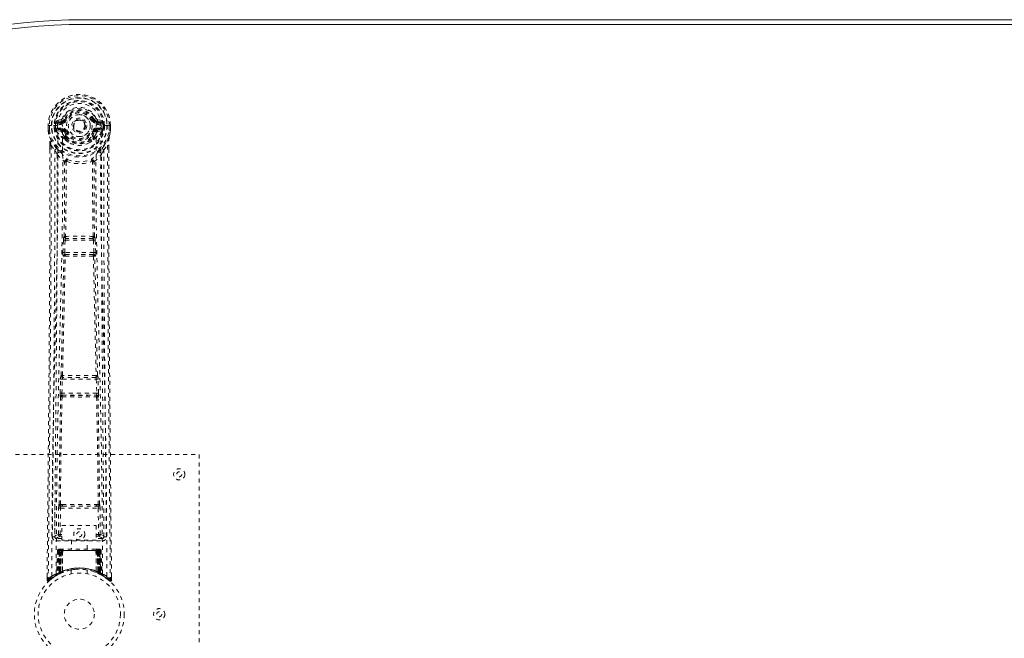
# Model space of a CAD drawing. Header units: inches. Extents: x 27.4 to 110.9, y 47.1 to 76.8.
# Tile 3 of 5: x 40.7 to 65.3, y 61.3 to 76.8. Entities that reach past the tile are written whole.
import ezdxf

# ---------------------------------------------------------------- set-up
doc = ezdxf.new("R2010")
doc.units = ezdxf.units.IN
doc.header["$MEASUREMENT"] = 0
doc.linetypes.add('SLD-Dashed', pattern=[0.075, 0.05, -0.025])
doc.linetypes.add('SLD-Solid', pattern=[0])

msp = doc.modelspace()

# ---------------------------------------------------------------- linework, layer by layer
at = {"color": 7, "linetype": 'SLD-Solid', "lineweight": 15}
for p, q in [((42.288, 76.813), (96.038, 76.813)), ((42.288, 76.695), (96.038, 76.695)), ((96.038, 76.695), (42.288, 76.695))]:
    msp.add_line(p, q, dxfattribs=at)
at = {"color": 7, "linetype": 'SLD-Dashed', "lineweight": 0}
for p, q in [((41.384, 74.169), (41.384, 74.052)), ((41.388, 74.169), (41.384, 74.169)), ((41.385, 74.17), (41.385, 74.052)), ((41.441, 74.169), (41.388, 74.169)), ((41.413, 74.168), (41.414, 74.052)), ((41.464, 74.168), (41.441, 74.169)), ((41.47, 74.168), (41.464, 74.168)), ((41.62, 74.168), (41.47, 74.168)), ((41.535, 74.096), (41.535, 74.167)), ((41.57, 74.168), (41.564, 74.168)), ((41.564, 74.168), (41.565, 74.097)), ((41.57, 74.09), (41.57, 74.168)), ((41.707, 74.313), (41.588, 74.289)), ((41.618, 74.253), (41.735, 74.273)), ((41.618, 74.253), (41.618, 74.223)), ((41.735, 74.253), (41.618, 74.253)), ((41.735, 74.223), (41.618, 74.223)), ((41.735, 74.273), (41.735, 74.253)), ((41.735, 74.223), (41.735, 74.253)), ((41.74, 74.34), (41.794, 74.317)), ((41.79, 74.309), (41.794, 74.317)), ((41.794, 74.317), (41.817, 74.307)), ((42.32, 74.162), (42.319, 74.147)), ((42.32, 74.17), (42.32, 74.162)), ((42.51, 74.307), (42.532, 74.317)), ((42.532, 74.317), (42.536, 74.308)), ((42.592, 74.273), (42.709, 74.253)), ((42.592, 74.273), (42.592, 74.253)), ((42.709, 74.253), (42.592, 74.253)), ((42.592, 74.223), (42.592, 74.253)), ((42.709, 74.223), (42.592, 74.223)), ((42.739, 74.289), (42.62, 74.313)), ((42.706, 74.169), (42.707, 74.168)), ((42.857, 74.168), (42.707, 74.168)), ((42.709, 74.223), (42.709, 74.253)), ((42.756, 74.09), (42.757, 74.168)), ((42.757, 74.168), (42.762, 74.168)), ((42.762, 74.097), (42.762, 74.168)), ((42.792, 74.168), (42.792, 74.095)), ((42.792, 74.168), (42.792, 74.168)), ((42.863, 74.168), (42.857, 74.168)), ((42.886, 74.169), (42.863, 74.168)), ((42.939, 74.169), (42.886, 74.169)), ((42.913, 74.052), (42.913, 74.168)), ((42.943, 74.169), (42.939, 74.169)), ((42.941, 74.052), (42.942, 74.17)), ((42.943, 74.169), (42.942, 74.052)), ((41.384, 74.052), (41.384, 74.048)), ((41.535, 74.095), (41.565, 74.097)), ((41.535, 74.095), (41.535, 74.096)), ((41.565, 74.096), (41.57, 74.077)), ((41.57, 74.077), (41.57, 74.09)), ((41.577, 74.053), (41.58, 74.049)), ((41.59, 74.038), (41.58, 74.048)), ((41.59, 74.038), (41.705, 74.017)), ((41.605, 74.101), (41.605, 74.071)), ((41.605, 74.101), (41.735, 74.101)), ((41.735, 74.046), (41.605, 74.071)), ((41.605, 74.071), (41.735, 74.071)), ((41.735, 74.101), (41.735, 74.071)), ((41.735, 74.046), (41.735, 74.071)), ((41.79, 74.005), (41.782, 74.016)), ((41.817, 74.016), (41.79, 74.005)), ((42.537, 74.005), (42.51, 74.016)), ((42.544, 74.017), (42.537, 74.005)), ((42.592, 74.101), (42.592, 74.071)), ((42.592, 74.101), (42.722, 74.101)), ((42.722, 74.071), (42.592, 74.046)), ((42.592, 74.046), (42.592, 74.071)), ((42.592, 74.071), (42.722, 74.071)), ((42.621, 74.017), (42.737, 74.038)), ((42.722, 74.071), (42.722, 74.101)), ((42.747, 74.049), (42.737, 74.038)), ((42.737, 74.038), (42.737, 74.038)), ((42.737, 74.038), (42.737, 74.038)), ((42.747, 74.049), (42.75, 74.053)), ((42.762, 74.096), (42.756, 74.077)), ((42.756, 74.077), (42.756, 74.09)), ((42.762, 74.097), (42.792, 74.095)), ((42.792, 74.095), (42.792, 74.095)), ((42.942, 74.048), (42.942, 74.052)), ((41.427, 73.67), (41.427, 73.568)), ((41.428, 73.669), (41.428, 73.567)), ((41.456, 73.668), (41.552, 73.553)), ((41.792, 73.856), (41.792, 73.879)), ((41.81, 73.811), (41.799, 73.829)), ((41.815, 73.884), (41.815, 73.861)), ((42.511, 73.861), (42.512, 73.884)), ((42.528, 73.829), (42.516, 73.811)), ((42.535, 73.856), (42.535, 73.879)), ((42.774, 73.553), (42.87, 73.668)), ((42.899, 73.58), (42.899, 73.669)), ((42.9, 73.67), (42.9, 73.581)), ((41.612, 73.441), (41.552, 73.553)), ((42.774, 73.553), (42.715, 73.441)), ((41.753, 70.988), (41.765, 71.297)), ((41.765, 71.297), (41.767, 71.331)), ((41.784, 71.387), (41.783, 71.387)), ((41.797, 70.986), (41.809, 71.295)), ((41.809, 71.295), (42.517, 71.295)), ((41.828, 71.34), (41.828, 71.34)), ((42.499, 71.34), (41.828, 71.34)), ((42.498, 71.34), (42.499, 71.34)), ((42.517, 71.295), (42.529, 70.986)), ((42.543, 71.387), (42.542, 71.387)), ((42.562, 71.297), (42.559, 71.331)), ((42.574, 70.988), (42.562, 71.297)), ((42.529, 70.986), (41.797, 70.986)), ((41.776, 70.894), (41.763, 70.898)), ((41.82, 70.937), (41.807, 70.942)), ((41.807, 70.942), (42.519, 70.942)), ((42.519, 70.942), (42.507, 70.937)), ((42.551, 70.894), (42.564, 70.898)), ((41.683, 67.466), (41.694, 67.819)), ((41.708, 67.909), (41.707, 67.909)), ((41.728, 67.465), (41.739, 67.817)), ((41.739, 67.817), (42.588, 67.817)), ((41.752, 67.862), (41.753, 67.862)), ((42.574, 67.862), (41.752, 67.862)), ((42.574, 67.862), (42.574, 67.862)), ((42.588, 67.817), (42.599, 67.465)), ((42.619, 67.909), (42.619, 67.909)), ((42.643, 67.466), (42.632, 67.819)), ((41.691, 67.376), (41.696, 67.373)), ((42.599, 67.465), (41.728, 67.465)), ((41.741, 67.417), (41.735, 67.42)), ((41.735, 67.42), (42.591, 67.42)), ((42.591, 67.42), (42.586, 67.417)), ((42.63, 67.373), (42.636, 67.376)), ((39.163, 65.938), (45.163, 65.938)), ((45.163, 65.938), (45.163, 57.938)), ((41.554, 64.695), (41.547, 63.881)), ((41.639, 63.935), (41.646, 64.595)), ((41.684, 63.934), (41.691, 64.594)), ((41.737, 64.685), (41.689, 64.684)), ((41.691, 64.594), (42.636, 64.594)), ((41.7, 64.638), (41.747, 64.638)), ((41.747, 64.638), (42.579, 64.638)), ((42.579, 64.638), (42.627, 64.638)), ((42.638, 64.684), (42.589, 64.685)), ((42.636, 64.594), (42.643, 63.934)), ((42.688, 63.935), (42.681, 64.595)), ((42.779, 63.881), (42.772, 64.695)), ((41.726, 64.161), (42.587, 64.161)), ((41.726, 63.795), (41.726, 64.161)), ((42.587, 64.161), (42.587, 63.795)), ((41.547, 63.881), (41.547, 63.88)), ((41.547, 63.88), (41.547, 63.87)), ((41.547, 63.878), (41.55, 63.86)), ((41.592, 63.832), (41.592, 63.772)), ((41.726, 63.832), (41.592, 63.832)), ((41.684, 63.889), (41.684, 63.934)), ((41.726, 63.934), (41.684, 63.934)), ((41.726, 63.889), (41.684, 63.889)), ((42.587, 63.934), (42.643, 63.934)), ((42.587, 63.889), (42.643, 63.889)), ((42.735, 63.832), (42.587, 63.832)), ((42.688, 63.935), (42.643, 63.934)), ((42.643, 63.889), (42.643, 63.934)), ((42.735, 63.772), (42.735, 63.832)), ((42.777, 63.86), (42.78, 63.878)), ((42.779, 63.87), (42.78, 63.88)), ((42.78, 63.88), (42.78, 63.881)), ((41.592, 63.772), (42.735, 63.772)), ((42.587, 63.795), (41.726, 63.795)), ((41.968, 63.795), (41.968, 63.563)), ((42.358, 63.563), (42.358, 63.795)), ((41.617, 63.534), (41.596, 62.928)), ((41.63, 63.534), (41.609, 62.936)), ((41.63, 63.534), (41.617, 63.534)), ((41.649, 63.534), (41.628, 62.947)), ((41.651, 63.538), (41.629, 62.944)), ((41.648, 63.563), (41.644, 63.562)), ((41.649, 63.563), (41.649, 63.563)), ((41.715, 63.534), (41.649, 63.534)), ((41.656, 63.563), (41.656, 63.561)), ((41.661, 63.563), (41.656, 63.563)), ((41.656, 63.534), (41.656, 62.977)), ((41.67, 63.563), (41.66, 63.563)), ((41.661, 63.534), (42.666, 63.534)), ((41.661, 62.979), (41.661, 63.534)), ((41.669, 62.983), (41.669, 63.534)), ((41.674, 63.563), (41.67, 63.563)), ((41.673, 63.534), (41.673, 62.985)), ((42.653, 63.534), (41.673, 63.534)), ((41.745, 63.563), (41.679, 63.563)), ((41.688, 63.534), (41.688, 62.992)), ((41.691, 63.534), (41.688, 63.534)), ((41.691, 63.534), (42.635, 63.534)), ((41.691, 62.994), (41.691, 63.534)), ((41.696, 62.982), (41.715, 63.534)), ((41.717, 63.534), (41.698, 62.983)), ((41.715, 63.534), (41.717, 63.534)), ((41.74, 63.011), (41.745, 63.535)), ((41.747, 63.534), (41.742, 63.012)), ((41.747, 63.534), (41.745, 63.535)), ((42.579, 63.563), (41.747, 63.563)), ((42.58, 63.534), (41.747, 63.534)), ((42.581, 63.535), (42.58, 63.534)), ((42.584, 63.012), (42.58, 63.534)), ((42.648, 63.563), (42.581, 63.563)), ((42.581, 63.535), (42.586, 63.011)), ((42.61, 63.534), (42.611, 63.534)), ((42.629, 62.983), (42.61, 63.534)), ((42.678, 63.534), (42.611, 63.534)), ((42.611, 63.534), (42.63, 62.982)), ((42.639, 63.534), (42.635, 63.534)), ((42.635, 63.534), (42.635, 62.994)), ((42.639, 62.992), (42.639, 63.534)), ((42.657, 63.563), (42.653, 63.563)), ((42.653, 62.985), (42.653, 63.534)), ((42.666, 63.563), (42.657, 63.563)), ((42.657, 63.534), (42.658, 62.983)), ((42.67, 63.563), (42.665, 63.563)), ((42.666, 63.534), (42.666, 62.979)), ((42.671, 62.977), (42.671, 63.534)), ((42.698, 62.944), (42.676, 63.538)), ((42.678, 63.534), (42.698, 62.947)), ((42.683, 63.562), (42.679, 63.563)), ((42.696, 63.534), (42.717, 62.936)), ((42.71, 63.534), (42.696, 63.534)), ((42.71, 63.534), (42.731, 62.928)), ((41.357, 62.882), (41.357, 62.797)), ((41.407, 62.774), (41.508, 62.855)), ((41.517, 62.862), (41.578, 62.899)), ((41.581, 62.904), (41.595, 62.911)), ((41.596, 62.928), (41.609, 62.936)), ((41.613, 62.922), (41.679, 62.956)), ((41.628, 62.947), (41.696, 62.982)), ((41.636, 62.953), (41.641, 62.952)), ((41.656, 62.977), (41.661, 62.979)), ((41.668, 62.951), (41.656, 62.977)), ((41.668, 62.951), (41.66, 62.946)), ((41.673, 62.953), (41.661, 62.979)), ((41.673, 62.953), (41.668, 62.951)), ((41.681, 62.957), (41.669, 62.983)), ((41.686, 62.959), (41.673, 62.985)), ((41.699, 62.966), (41.673, 62.953)), ((41.679, 62.956), (41.681, 62.957)), ((41.681, 62.957), (41.686, 62.959)), ((41.699, 62.966), (41.688, 62.992)), ((41.703, 62.967), (41.691, 62.994)), ((41.698, 62.983), (41.696, 62.982)), ((41.74, 63.011), (41.742, 63.012)), ((41.743, 62.984), (41.746, 62.985)), ((41.963, 63.045), (41.963, 62.949)), ((42.363, 62.949), (42.363, 63.045)), ((42.58, 62.985), (42.583, 62.984)), ((42.584, 63.012), (42.586, 63.011)), ((42.635, 62.994), (42.624, 62.967)), ((42.627, 62.966), (42.624, 62.967)), ((42.639, 62.992), (42.627, 62.966)), ((42.63, 62.982), (42.629, 62.983)), ((42.63, 62.982), (42.698, 62.947)), ((42.653, 62.985), (42.641, 62.959)), ((42.641, 62.959), (42.645, 62.957)), ((42.658, 62.983), (42.645, 62.957)), ((42.646, 62.957), (42.647, 62.956)), ((42.647, 62.956), (42.714, 62.922)), ((42.666, 62.979), (42.653, 62.953)), ((42.658, 62.951), (42.653, 62.953)), ((42.671, 62.977), (42.658, 62.951)), ((42.666, 62.979), (42.671, 62.977)), ((42.717, 62.936), (42.731, 62.928)), ((42.732, 62.911), (42.745, 62.904)), ((42.97, 62.797), (42.969, 62.881)), ((41.356, 62.796), (41.386, 62.796))]:
    msp.add_line(p, q, dxfattribs=at)
at = {"color": 7, "linetype": 'SLD-Dashed', "lineweight": 0, "flags": 128}
for points in [[(41.738, 74.198), (41.743, 74.276), (41.766, 74.352), (41.805, 74.422), (41.859, 74.483), (41.924, 74.532), (41.999, 74.569), (42.08, 74.591), (42.163, 74.599), (42.247, 74.591), (42.328, 74.569), (42.402, 74.532), (42.468, 74.483), (42.522, 74.422), (42.561, 74.352), (42.584, 74.276), (42.589, 74.198)], [(41.384, 74.169), (41.383, 74.169), (41.384, 74.169), (41.387, 74.169), (41.391, 74.169), (41.395, 74.168), (41.401, 74.168), (41.407, 74.168), (41.413, 74.168)], [(41.475, 62.89), (41.481, 64.481), (41.499, 66.07), (41.53, 67.656), (41.568, 69.239), (41.597, 70.479), (41.621, 71.715), (41.63, 72.945), (41.62, 74.168)], [(41.618, 74.223), (41.595, 74.227), (41.575, 74.24)], [(41.584, 62.946), (41.591, 64.532), (41.611, 66.117), (41.644, 67.699), (41.684, 69.278), (41.716, 70.515), (41.74, 71.748), (41.75, 72.977), (41.738, 74.198)], [(41.844, 74.296), (41.839, 74.298), (41.834, 74.3), (41.829, 74.302), (41.825, 74.304), (41.822, 74.305), (41.819, 74.306), (41.817, 74.307), (41.817, 74.307)], [(42.482, 74.296), (42.488, 74.298), (42.493, 74.3), (42.497, 74.302), (42.502, 74.304), (42.505, 74.305), (42.508, 74.306), (42.509, 74.307), (42.51, 74.307)], [(42.742, 62.946), (42.736, 64.532), (42.716, 66.117), (42.683, 67.699), (42.642, 69.278), (42.611, 70.515), (42.586, 71.748), (42.577, 72.977), (42.589, 74.198)], [(42.851, 62.89), (42.846, 64.481), (42.827, 66.07), (42.797, 67.656), (42.759, 69.239), (42.729, 70.479), (42.706, 71.715), (42.696, 72.945), (42.706, 74.168)], [(42.751, 74.24), (42.732, 74.227), (42.709, 74.223)], [(42.762, 74.168), (42.766, 74.168), (42.772, 74.168), (42.781, 74.168), (42.792, 74.168)], [(42.913, 74.168), (42.92, 74.168), (42.926, 74.168), (42.931, 74.168), (42.936, 74.168), (42.94, 74.169), (42.942, 74.169), (42.943, 74.169), (42.943, 74.169)], [(41.384, 74.052), (41.397, 73.957), (41.413, 73.882)], [(41.384, 74.048), (41.385, 74.048), (41.387, 74.048), (41.39, 74.049), (41.394, 74.049), (41.398, 74.05), (41.403, 74.051), (41.408, 74.051), (41.414, 74.052)], [(41.414, 74.052), (41.407, 74.052), (41.401, 74.052), (41.396, 74.052), (41.391, 74.052), (41.387, 74.052), (41.385, 74.052), (41.384, 74.052), (41.384, 74.052)], [(41.384, 74.048), (41.396, 73.96), (41.415, 73.871)], [(41.565, 74.096), (41.565, 74.097), (41.565, 74.097)], [(41.57, 74.09), (41.587, 74.098), (41.605, 74.101)], [(41.733, 73.994), (41.719, 74.011), (41.705, 74.017)], [(41.792, 73.879), (41.761, 73.929), (41.733, 73.994)], [(41.79, 74.005), (41.816, 73.944), (41.844, 73.897)], [(41.844, 74.028), (41.839, 74.026), (41.834, 74.024), (41.829, 74.022), (41.825, 74.02), (41.822, 74.018), (41.819, 74.017), (41.817, 74.017), (41.817, 74.016)], [(42.482, 74.028), (42.488, 74.026), (42.493, 74.024), (42.497, 74.022), (42.502, 74.02), (42.505, 74.018), (42.508, 74.017), (42.509, 74.017), (42.51, 74.016)], [(42.535, 73.879), (42.566, 73.929), (42.594, 73.994)], [(42.594, 73.994), (42.607, 74.011), (42.621, 74.017)], [(42.722, 74.101), (42.74, 74.098), (42.756, 74.09)], [(42.762, 74.097), (42.762, 74.097), (42.762, 74.096)], [(42.912, 73.871), (42.929, 73.949), (42.942, 74.048)], [(42.942, 74.052), (42.943, 74.052), (42.942, 74.052), (42.939, 74.052), (42.936, 74.052), (42.931, 74.052), (42.925, 74.052), (42.919, 74.052), (42.913, 74.052)], [(42.942, 74.048), (42.941, 74.048), (42.939, 74.048), (42.937, 74.049), (42.933, 74.049), (42.928, 74.05), (42.924, 74.051), (42.918, 74.051), (42.913, 74.052)], [(42.942, 74.052), (42.93, 73.957), (42.914, 73.882)], [(41.456, 73.668), (41.458, 72.854), (41.457, 72.006), (41.455, 71.122), (41.451, 70.32), (41.448, 69.802), (41.444, 69.26), (41.44, 68.694), (41.436, 68.13), (41.432, 67.642), (41.426, 66.995), (41.42, 66.307), (41.413, 65.578), (41.406, 64.901), (41.386, 62.796)], [(41.413, 73.882), (41.413, 73.876), (41.415, 73.871)], [(41.595, 73.593), (41.494, 73.716), (41.415, 73.871)], [(41.427, 73.67), (41.426, 73.669), (41.427, 73.669), (41.43, 73.669), (41.433, 73.669), (41.438, 73.668), (41.444, 73.668), (41.45, 73.668), (41.456, 73.668)], [(41.81, 73.811), (41.886, 73.752), (41.936, 73.725)], [(42.391, 73.725), (42.441, 73.752), (42.516, 73.811)], [(42.732, 73.593), (42.833, 73.717), (42.912, 73.871)], [(42.87, 73.668), (42.869, 72.93), (42.87, 72.15), (42.872, 71.327), (42.875, 70.461), (42.88, 69.665), (42.885, 68.835), (42.887, 68.644), (42.888, 68.452), (42.89, 68.258), (42.891, 68.125), (42.892, 67.995), (42.893, 67.859), (42.894, 67.718), (42.898, 67.265), (42.903, 66.76), (42.908, 66.205), (42.911, 65.853), (42.915, 65.481), (42.919, 65.078), (42.922, 64.703), (42.927, 64.212), (42.931, 63.776), (42.935, 63.395), (42.938, 63.068), (42.94, 62.796)], [(42.87, 73.668), (42.876, 73.668), (42.882, 73.668), (42.888, 73.668), (42.893, 73.669), (42.897, 73.669), (42.899, 73.669), (42.9, 73.669), (42.9, 73.67)], [(42.912, 73.871), (42.914, 73.876), (42.914, 73.882)], [(41.427, 73.568), (41.424, 70.951), (41.407, 68.235), (41.382, 65.514), (41.356, 62.796)], [(41.552, 73.553), (41.553, 72.813), (41.551, 72.041), (41.548, 71.238), (41.544, 70.472), (41.539, 69.696), (41.534, 68.92), (41.527, 68.164), (41.521, 67.439), (41.514, 66.764), (41.507, 66.007), (41.5, 65.297), (41.493, 64.6), (41.487, 63.878)], [(41.612, 73.441), (41.603, 70.254), (41.577, 67.066), (41.547, 63.878)], [(41.612, 73.441), (41.696, 73.343), (41.793, 73.256)], [(41.69, 73.505), (41.699, 73.496), (41.705, 73.49)], [(42.533, 73.256), (42.631, 73.343), (42.715, 73.441)], [(42.622, 73.49), (42.627, 73.496), (42.637, 73.505)], [(42.78, 63.878), (42.749, 67.066), (42.724, 70.254), (42.715, 73.441)], [(42.84, 63.878), (42.836, 64.254), (42.832, 64.683), (42.828, 65.153), (42.824, 65.577), (42.821, 65.8), (42.819, 66.023), (42.817, 66.245), (42.815, 66.498), (42.812, 66.753), (42.81, 67), (42.805, 67.504), (42.801, 67.971), (42.797, 68.403), (42.794, 68.826), (42.79, 69.316), (42.784, 70.157), (42.779, 71.005), (42.776, 71.882), (42.774, 72.737), (42.774, 73.553)], [(42.9, 73.581), (42.903, 70.952), (42.92, 68.234), (42.944, 65.515), (42.97, 62.796)], [(41.784, 71.387), (41.795, 72.319), (41.796, 73.248)], [(41.841, 73.266), (41.836, 73.275), (41.83, 73.281), (41.822, 73.285), (41.814, 73.285), (41.806, 73.282), (41.8, 73.276), (41.795, 73.267), (41.793, 73.256)], [(41.831, 73.255), (41.831, 72.325), (41.82, 71.392)], [(41.841, 73.266), (41.835, 73.261), (41.832, 73.258), (41.832, 73.257), (41.831, 73.255)], [(42.533, 73.256), (42.531, 73.267), (42.527, 73.276), (42.52, 73.282), (42.513, 73.285), (42.505, 73.285), (42.497, 73.281), (42.49, 73.275), (42.485, 73.266)], [(42.495, 73.255), (42.495, 73.257), (42.494, 73.258), (42.492, 73.261), (42.485, 73.266)], [(42.507, 71.392), (42.496, 72.325), (42.495, 73.255)], [(42.542, 71.387), (42.532, 72.319), (42.531, 73.248)], [(41.765, 71.297), (41.77, 71.297), (41.78, 71.296), (41.794, 71.296), (41.809, 71.295)], [(41.809, 71.295), (41.81, 71.304), (41.812, 71.312), (41.816, 71.327), (41.822, 71.336), (41.825, 71.339), (41.826, 71.34), (41.828, 71.34)], [(42.517, 71.295), (42.525, 71.296), (42.533, 71.296), (42.54, 71.296), (42.546, 71.296), (42.552, 71.297), (42.556, 71.297), (42.56, 71.297), (42.562, 71.297)], [(41.753, 70.988), (41.755, 70.988), (41.758, 70.988), (41.762, 70.988), (41.768, 70.988), (41.774, 70.987), (41.782, 70.987), (41.789, 70.987), (41.797, 70.986)], [(41.807, 70.942), (41.802, 70.946), (41.799, 70.955), (41.797, 70.97), (41.797, 70.978), (41.797, 70.986)], [(42.529, 70.986), (42.53, 70.978), (42.53, 70.97), (42.528, 70.955), (42.524, 70.946), (42.519, 70.942)], [(42.529, 70.986), (42.537, 70.987), (42.545, 70.987), (42.552, 70.987), (42.559, 70.988), (42.564, 70.988), (42.569, 70.988), (42.572, 70.988), (42.574, 70.988)], [(41.708, 67.909), (41.743, 69.404), (41.776, 70.894)], [(41.742, 67.911), (41.778, 69.407), (41.811, 70.899)], [(42.515, 70.899), (42.549, 69.407), (42.584, 67.911)], [(42.619, 67.909), (42.584, 69.404), (42.551, 70.894)], [(41.694, 67.819), (41.696, 67.852), (41.696, 67.854)], [(41.694, 67.819), (41.696, 67.819), (41.699, 67.818), (41.703, 67.818), (41.709, 67.818), (41.715, 67.818), (41.723, 67.818), (41.731, 67.817), (41.739, 67.817)], [(41.712, 67.889), (41.711, 67.891), (41.708, 67.909)], [(42.588, 67.817), (42.596, 67.817), (42.604, 67.818), (42.611, 67.818), (42.618, 67.818), (42.623, 67.818), (42.628, 67.818), (42.631, 67.819), (42.632, 67.819)], [(42.632, 67.819), (42.631, 67.852), (42.63, 67.854)], [(41.656, 64.683), (41.672, 66.029), (41.696, 67.373)], [(41.683, 67.466), (41.685, 67.466), (41.688, 67.466), (41.692, 67.466), (41.698, 67.465), (41.705, 67.465), (41.712, 67.465), (41.72, 67.465), (41.728, 67.465)], [(41.689, 64.684), (41.705, 66.031), (41.73, 67.376)], [(42.596, 67.376), (42.621, 66.031), (42.638, 64.684)], [(42.599, 67.465), (42.607, 67.465), (42.615, 67.465), (42.622, 67.465), (42.629, 67.465), (42.634, 67.466), (42.639, 67.466), (42.642, 67.466), (42.643, 67.466)], [(42.671, 64.683), (42.655, 66.029), (42.63, 67.373)], [(41.646, 64.595), (41.651, 64.595), (41.661, 64.595), (41.675, 64.594), (41.691, 64.594)], [(41.7, 64.638), (41.683, 64.642), (41.672, 64.65)], [(41.737, 64.685), (41.949, 64.685), (42.163, 64.685), (42.378, 64.685), (42.589, 64.685)], [(41.747, 64.638), (41.952, 64.639), (42.158, 64.639), (42.369, 64.639), (42.579, 64.638)], [(42.636, 64.594), (42.651, 64.594), (42.666, 64.595), (42.676, 64.595), (42.681, 64.595)], [(41.639, 63.935), (41.57, 63.906), (41.549, 63.88)], [(41.592, 63.832), (41.615, 63.861), (41.684, 63.889)], [(41.639, 63.935), (41.644, 63.935), (41.654, 63.935), (41.668, 63.934), (41.684, 63.934)], [(42.643, 63.889), (42.712, 63.861), (42.735, 63.832)], [(42.78, 63.878), (42.757, 63.906), (42.688, 63.935)], [(41.617, 63.534), (41.62, 63.534), (41.628, 63.534), (41.641, 63.534), (41.656, 63.534)], [(41.669, 63.534), (41.655, 63.534), (41.642, 63.534), (41.634, 63.534), (41.63, 63.534)], [(41.649, 63.534), (41.649, 63.534), (41.651, 63.534), (41.654, 63.534), (41.659, 63.534), (41.665, 63.534), (41.672, 63.534), (41.68, 63.534), (41.688, 63.534)], [(41.67, 63.561), (41.666, 63.562), (41.663, 63.562), (41.662, 63.563), (41.662, 63.563)], [(41.727, 63.553), (41.72, 63.544), (41.717, 63.534)], [(41.745, 63.535), (41.73, 63.549), (41.727, 63.553)], [(42.581, 63.535), (42.596, 63.549), (42.6, 63.553)], [(42.61, 63.534), (42.606, 63.544), (42.6, 63.553)], [(42.639, 63.534), (42.647, 63.534), (42.654, 63.534), (42.661, 63.534), (42.667, 63.534), (42.672, 63.534), (42.676, 63.534), (42.678, 63.534), (42.678, 63.534)], [(42.649, 63.563), (42.648, 63.563), (42.647, 63.563)], [(42.664, 63.563), (42.664, 63.563), (42.663, 63.562), (42.661, 63.562), (42.657, 63.561)], [(42.696, 63.534), (42.693, 63.534), (42.684, 63.534), (42.672, 63.534), (42.657, 63.534)], [(42.678, 63.563), (42.678, 63.563), (42.677, 63.562), (42.674, 63.562), (42.67, 63.561)], [(42.671, 63.534), (42.686, 63.534), (42.699, 63.534), (42.707, 63.534), (42.71, 63.534)], [(42.678, 63.534), (42.677, 63.541), (42.676, 63.543)], [(41.966, 63.045), (41.964, 63.045), (41.982, 63.048), (42.02, 63.054), (42.075, 63.059), (42.139, 63.063), (42.163, 63.063)], [(42.697, 62.931), (42.691, 62.934), (42.658, 62.951)], [(42.7, 62.939), (42.699, 62.945), (42.699, 62.947)], [(42.737, 62.911), (42.731, 62.922), (42.726, 62.936)], [(42.73, 62.922), (42.73, 62.928), (42.73, 62.929)], [(41.36, 62.797), (41.361, 62.789), (41.365, 62.781), (41.37, 62.775), (41.376, 62.77), (41.383, 62.767), (41.391, 62.766), (41.398, 62.768), (41.404, 62.772)], [(42.94, 62.796), (42.932, 62.787), (42.926, 62.78), (42.921, 62.775), (42.92, 62.774)], [(42.922, 62.776), (42.929, 62.772), (42.937, 62.77), (42.945, 62.769), (42.953, 62.771), (42.96, 62.774), (42.965, 62.78), (42.968, 62.786), (42.97, 62.794)], [(42.97, 62.796), (42.97, 62.797), (42.968, 62.796), (42.961, 62.796), (42.952, 62.796), (42.946, 62.796), (42.94, 62.796)]]:
    msp.add_lwpolyline(points, dxfattribs=at)
at = {"color": 7, "linetype": 'SLD-Dashed', "lineweight": 0}
for centre, radius in [((42.163, 74.162), 0.7), ((42.163, 74.162), 0.69), ((42.163, 74.162), 0.623), ((42.163, 74.162), 0.32), ((42.163, 74.162), 0.275), ((42.163, 74.162), 0.187), ((42.163, 74.162), 0.156), ((42.163, 74.162), 0.142), ((42.163, 74.162), 0.14), ((42.163, 74.162), 0.138), ((44.663, 65.438), 0.141), ((44.663, 65.438), 0.0625), ((42.163, 63.938), 0.14), ((42.163, 63.938), 0.0625), ((42.163, 61.938), 1.125), ((42.163, 61.938), 1.03), ((42.163, 61.938), 0.376), ((44.163, 61.938), 0.141), ((44.163, 61.938), 0.0625)]:
    msp.add_circle(centre, radius, dxfattribs=at)
at = {"color": 7, "linetype": 'SLD-Solid', "lineweight": 15}
for radius in [14.875, 14.757, 14.757]:
    msp.add_arc((42.288, 61.938), radius, 90, 270, dxfattribs=at)
at = {"color": 7, "linetype": 'SLD-Dashed', "lineweight": 0}
for centre, radius, start, end in [((42.163, 74.162), 0.78, 0, 179.4852), ((42.163, 74.162), 0.78, 0.5288, 179.4712), ((42.163, 74.162), 0.75, 0.4562, 179.5438), ((42.163, 74.162), 0.629, 0.5445, 179.4555), ((42.163, 74.162), 0.599, 0.5443, 179.4557), ((42.163, 74.175), 0.543, 359.3661, 180.6339), ((42.163, 74.162), 0.459, 22.774, 157.226), ((42.163, 74.162), 0.4, 22.774, 157.226), ((42.163, 74.162), 0.376, 22.774, 157.226), ((42.163, 74.162), 0.346, 22.7737, 157.2263), ((42.163, 74.162), 0.275, 89.0535, 269.0533), ((42.163, 74.162), 0.275, 269.0534, 89.0534), ((41.558, 75.041), 0.873, 268.4834, 270.4278), ((42.163, 74.162), 0.593, 172.3909, 179.4476), ((41.779, 74.213), 0.206, 158.3424, 172.3419), ((41.617, 74.283), 0.0299, 167.8899, 271.9542), ((41.737, 73.957), 0.242, 89.7343, 118.8269), ((41.735, 74.303), 0.0301, 162.3513, 268.5772), ((41.698, 74.357), 0.0455, 281.3452, 337.4778), ((41.729, 74.345), 0.0715, 274.7784, 329.7617), ((41.735, 74.342), 0.089, 270, 337.226), ((41.735, 74.342), 0.119, 270.0006, 337.225), ((42.592, 74.342), 0.119, 202.7743, 269.999), ((42.592, 74.342), 0.089, 202.774, 270), ((42.017, 75.621), 1.403, 291.5625, 293.9861), ((42.598, 74.344), 0.0714, 210.3065, 265.2544), ((42.629, 74.357), 0.0455, 202.536, 258.6411), ((42.588, 73.949), 0.249, 61.7051, 89.8615), ((42.591, 74.303), 0.0301, 271.4517, 17.6198), ((42.71, 74.283), 0.0299, 268.0458, 12.1101), ((42.547, 74.213), 0.206, 7.6591, 21.6573), ((42.163, 74.162), 0.593, 0.5524, 7.6091), ((41.414, 74.052), 0.03, 180.2178, 185.2738), ((42.163, 74.162), 0.787, 188.3239, 351.6761), ((42.163, 74.162), 0.758, 188.3239, 351.6761), ((42.163, 74.162), 0.632, 186.0643, 353.9357), ((42.163, 74.162), 0.602, 186.2697, 353.7303), ((41.655, 74.085), 0.0845, 185.4171, 202.5985), ((41.604, 74.04), 0.0306, 89.0451, 156.1656), ((42.031, 74.257), 0.497, 204.8146, 243.63), ((41.97, 74.258), 0.439, 210.0683, 246.0871), ((41.735, 74.016), 0.0299, 91.05, 179.0003), ((41.763, 73.989), 0.031, 31.5872, 170.0576), ((41.735, 73.982), 0.119, 22.7739, 89.9997), ((41.735, 73.982), 0.089, 22.774, 90), ((41.733, 73.989), 0.0567, 28.2324, 87.9739), ((42.163, 74.162), 0.376, 202.774, 337.226), ((42.163, 74.162), 0.346, 202.7741, 337.2259), ((42.163, 74.162), 0.156, 245.1542, 290.0596), ((42.592, 73.982), 0.119, 90.0008, 157.2268), ((42.098, 74.158), 0.465, 325.8354, 340.797), ((42.592, 73.982), 0.089, 90, 157.226), ((42.3, 74.252), 0.491, 296.126, 335.5138), ((42.356, 74.258), 0.44, 293.9343, 329.9021), ((42.563, 73.989), 0.031, 10.1644, 148.1979), ((42.594, 73.99), 0.0565, 91.9605, 151.5628), ((42.591, 74.016), 0.0299, 0.9956, 88.9541), ((42.722, 74.04), 0.0306, 23.8344, 90.9549), ((42.642, 74.093), 0.115, 339.6826, 352.3018), ((40.225, 73.698), 1.202, 358.6564, 8.815), ((37.833, 73.029), 3.679, 10.0119, 13.2365), ((41.822, 73.876), 0.0305, 43.9323, 174.3697), ((41.814, 73.833), 0.0505, 88.265, 115.7539), ((41.814, 73.811), 0.0506, 88.257, 115.6758), ((41.836, 73.853), 0.0444, 175.0057, 212.6961), ((41.851, 73.806), 0.0404, 127.2207, 172.6947), ((41.843, 73.86), 0.0371, 89.2703, 139.8385), ((42.163, 74.173), 0.453, 219.7482, 320.2513), ((41.848, 73.862), 0.0326, 181.6576, 227.8216), ((42.163, 74.199), 0.494, 226.9723, 313.0277), ((42.163, 74.156), 0.411, 219.0115, 320.9885), ((42.163, 74.143), 0.476, 241.472, 298.5271), ((42.505, 73.876), 0.0305, 5.6303, 136.0684), ((42.483, 73.86), 0.0371, 40.1667, 90.7248), ((42.479, 73.862), 0.0326, 312.1739, 358.3565), ((42.476, 73.806), 0.0404, 7.3016, 52.7777), ((42.513, 73.811), 0.0506, 64.3242, 91.743), ((42.513, 73.833), 0.0504, 64.2162, 91.7649), ((42.49, 73.853), 0.0444, 327.401, 4.9869), ((46.492, 73.029), 3.678, 166.7622, 169.9881), ((44.101, 73.698), 1.202, 171.1859, 181.3441), ((42.014, 73.106), 0.643, 130.7377, 135.9146), ((43.14, 75.169), 2.207, 225.5704, 228.9389), ((41.673, 73.438), 0.0608, 58.0304, 177.6195), ((42.432, 73.999), 0.887, 215.0291, 230.8699), ((41.895, 73.999), 0.888, 309.1311, 324.9704), ((42.654, 73.438), 0.0608, 2.3821, 121.9704), ((41.191, 75.165), 2.202, 311.0566, 314.4334), ((42.312, 73.105), 0.644, 44.0876, 49.2599), ((41.854, 73.252), 0.0608, 73.4564, 176.3325), ((41.781, 73.249), 0.0143, 356.6412, 32.4513), ((41.828, 73.175), 0.0795, 87.4916, 113.9485), ((41.918, 73.247), 0.0786, 126.2613, 166.6731), ((42.163, 74.176), 0.965, 250.5267, 289.4743), ((42.163, 74.103), 0.844, 249.7727, 290.2275), ((42.472, 73.252), 0.0608, 3.6689, 106.5438), ((42.409, 73.247), 0.0786, 13.3285, 53.7371), ((42.499, 73.175), 0.0795, 66.0539, 92.5073), ((42.545, 73.249), 0.0143, 147.5743, 183.3628), ((41.861, 71.335), 0.0933, 145.876, 182.4576), ((41.828, 71.385), 0.0451, 177.8589, 268.9567), ((41.814, 71.304), 0.0889, 86.1801, 109.6217), ((41.829, 71.386), 0.0451, 177.8519, 268.9536), ((41.906, 71.38), 0.0873, 171.8111, 206.8102), ((42.163, 38.67), 32.724, 89.399, 90.601), ((42.163, 37.972), 33.37, 89.4251, 90.5749), ((42.42, 71.38), 0.0873, 333.1924, 8.1913), ((42.497, 71.386), 0.0451, 271.0475, 2.15), ((42.498, 71.385), 0.0451, 271.0433, 2.1411), ((42.459, 71.297), 0.0588, 357.8389, 46.6331), ((42.513, 71.305), 0.0879, 70.2427, 93.9554), ((42.466, 71.335), 0.0933, 357.534, 34.133), ((41.916, 70.961), 0.165, 170.5908, 202.3695), ((42.411, 70.961), 0.165, 337.6289, 9.4108), ((41.808, 70.896), 0.0451, 90.8656, 177.5109), ((41.821, 70.892), 0.0451, 90.8935, 177.3998), ((41.805, 70.807), 0.0919, 86.0254, 108.5425), ((41.872, 70.906), 0.0607, 148.3034, 186.2197), ((42.163, 107.925), 37.028, 269.4553, 270.5445), ((42.163, 103.817), 32.881, 269.4018, 270.5982), ((42.506, 70.892), 0.0451, 2.6012, 89.1055), ((42.454, 70.905), 0.0612, 353.9376, 31.5393), ((42.522, 70.807), 0.092, 71.4703, 93.9855), ((42.519, 70.896), 0.0451, 2.4861, 89.1375), ((41.814, 67.858), 0.118, 154.647, 182.0159), ((41.753, 67.907), 0.0451, 178.3751, 269.3675), ((41.734, 67.787), 0.125, 86.4427, 102.2385), ((41.752, 67.906), 0.0433, 202.7807, 270.2178), ((41.801, 67.823), 0.0626, 141.5465, 185.5112), ((41.811, 67.9), 0.0697, 170.9136, 213.0677), ((42.163, 34.34), 33.574, 89.2814, 90.7187), ((42.163, 34.514), 33.351, 89.2944, 90.7056), ((42.516, 67.9), 0.0697, 326.9349, 9.0891), ((42.573, 67.907), 0.0451, 270.6383, 1.628), ((42.574, 67.907), 0.0451, 270.6338, 1.6266), ((42.525, 67.823), 0.0626, 354.4872, 38.4496), ((42.592, 67.788), 0.123, 77.6581, 93.6606), ((42.513, 67.858), 0.118, 357.9942, 25.3586), ((41.903, 67.438), 0.222, 172.8805, 196.3582), ((41.736, 67.375), 0.0451, 90.5581, 178.0574), ((41.742, 67.372), 0.0451, 90.5798, 178.0282), ((41.723, 67.24), 0.136, 86.7419, 101.1104), ((41.787, 67.451), 0.0601, 166.898, 211.3992), ((41.787, 67.383), 0.0567, 143.38, 187.5221), ((42.163, 103.504), 36.131, 269.3135, 270.6866), ((42.163, 100.449), 33.035, 269.2677, 270.7323), ((42.585, 67.372), 0.0451, 1.9689, 89.4238), ((42.54, 67.383), 0.057, 352.6151, 36.4832), ((42.54, 67.451), 0.0601, 328.6059, 13.091), ((42.591, 67.375), 0.0451, 1.9426, 89.4419), ((42.604, 67.241), 0.136, 78.8614, 93.283), ((42.423, 67.438), 0.222, 343.6404, 7.1209), ((41.935, 64.608), 0.289, 164.9821, 182.646), ((41.682, 64.426), 0.258, 88.4488, 95.7717), ((41.694, 64.681), 0.0384, 177.0824, 235.3574), ((41.764, 64.678), 0.0757, 175.3523, 211.8345), ((41.768, 64.602), 0.0773, 151.6222, 185.4602), ((41.802, 64.675), 0.0652, 170.5376, 213.5539), ((42.525, 64.675), 0.0652, 326.4373, 9.4352), ((42.563, 64.678), 0.075, 328.0049, 4.8072), ((42.625, 64.684), 0.0456, 271.9254, 358.9988), ((42.559, 64.602), 0.0773, 354.5348, 28.3819), ((42.645, 64.427), 0.258, 84.2222, 91.5572), ((42.392, 64.608), 0.289, 357.3498, 15.0252), ((41.529, 66.74), 2.862, 269.1592, 270.3602), ((41.591, 63.877), 0.105, 179.3652, 270.0816), ((41.592, 63.877), 0.045, 202.0085, 269.9795), ((41.684, 63.934), 0.0451, 179.6152, 269.5735), ((42.642, 63.934), 0.0451, 270.4282, 0.3556), ((42.735, 63.877), 0.105, 269.9129, 0.6403), ((42.735, 63.877), 0.045, 270.0236, 337.9854), ((42.798, 66.747), 2.87, 269.642, 270.8399), ((41.647, 63.533), 0.03, 90.004, 178.0069), ((41.648, 63.532), 0.0305, 110.7115, 177.643), ((41.66, 63.533), 0.03, 113.5023, 178.0119), ((41.661, 63.531), 0.0315, 89.3131, 122.3644), ((41.679, 63.533), 0.03, 90.0637, 178.0684), ((41.683, 63.528), 0.0353, 81.8092, 170.6815), ((41.678, 63.679), 0.119, 255.9076, 259.5568), ((42.068, 63.541), 0.407, 176.9212, 180.9986), ((42.518, 63.537), 0.849, 178.4133, 180.2206), ((42.096, 63.541), 0.422, 177.0374, 180.966), ((42.131, 63.541), 0.443, 177.1657, 180.912), ((42.13, 63.541), 0.439, 177.1536, 180.9334), ((41.745, 63.533), 0.0299, 90.1884, 178.2048), ((41.748, 63.536), 0.0266, 90.7886, 141.4621), ((42.579, 63.536), 0.0265, 38.3721, 89.3818), ((42.581, 63.533), 0.0299, 1.8042, 89.807), ((42.193, 63.541), 0.442, 359.0788, 2.8343), ((42.197, 63.541), 0.442, 359.0834, 2.8389), ((42.648, 63.533), 0.03, 1.9316, 89.9363), ((42.231, 63.541), 0.423, 359.0445, 2.9707), ((42.236, 63.541), 0.422, 359.0352, 2.9707), ((42.256, 63.541), 0.41, 359.0066, 3.055), ((42.666, 63.531), 0.0315, 57.9473, 90.6842), ((41.853, 63.537), 0.818, 359.7658, 1.6405), ((42.666, 63.533), 0.03, 1.9776, 66.5646), ((42.68, 63.533), 0.03, 1.9931, 89.996), ((42.678, 63.532), 0.0305, 2.366, 69.3678), ((42.163, 61.937), 1.158, 47.8714, 132.1369), ((42.163, 61.906), 1.19, 60.8801, 119.1199), ((42.163, 61.939), 1.155, 64.2141, 115.7859), ((42.163, 61.939), 1.155, 64.9105, 115.0895), ((42.163, 61.939), 1.155, 65.8865, 114.1135), ((42.163, 61.975), 1.12, 67.9255, 112.0745), ((42.161, 61.899), 1.206, 124.6778, 131.8745), ((42.159, 61.944), 1.12, 124.6369, 132.1035), ((42.149, 61.704), 1.364, 114.449, 119.585), ((41.505, 62.89), 0.03, 180.257, 304.0788), ((42.164, 61.938), 1.128, 119.527, 124.656), ((41.566, 62.929), 0.03, 301.0746, 358.0142), ((41.625, 62.958), 0.0429, 197.0114, 245.8251), ((41.58, 62.937), 0.0299, 300.3063, 358.0919), ((42.019, 62.187), 0.839, 118.7974, 120.3487), ((42.153, 62.304), 0.837, 126.4738, 131.7419), ((42.163, 61.938), 1.127, 60.4733, 119.5267), ((42.137, 62.328), 0.805, 125.5283, 130.9276), ((41.612, 63.079), 0.137, 269.409, 293.5131), ((41.598, 62.948), 0.0299, 299.2497, 358.1945), ((42.144, 62.325), 0.808, 124.3683, 129.6491), ((41.644, 63.059), 0.109, 271.2466, 300.4822), ((41.666, 62.983), 0.0297, 295.5303, 358.5176), ((41.668, 62.984), 0.0297, 295.4506, 358.5237), ((42.052, 62.178), 0.863, 113.5518, 115.49), ((42.12, 62.386), 0.732, 121.2354, 125.2469), ((41.714, 62.995), 0.031, 340.2252, 31.6848), ((41.713, 62.994), 0.0345, 344.838, 31.0383), ((42.614, 62.994), 0.0345, 148.9614, 195.1621), ((42.613, 62.995), 0.0311, 148.324, 199.6374), ((42.206, 62.385), 0.733, 54.7551, 58.7655), ((42.161, 61.934), 1.132, 60.7907, 65.699), ((42.659, 62.984), 0.0297, 181.4805, 244.5525), ((42.66, 62.983), 0.0297, 181.4748, 244.4774), ((42.176, 62.316), 0.819, 50.3887, 55.596), ((42.189, 62.327), 0.806, 49.0764, 54.4677), ((42.153, 61.916), 1.154, 59.9238, 63.9569), ((42.17, 62.3), 0.842, 48.2748, 53.5117), ((42.242, 62.075), 0.969, 59.6354, 62.5086), ((42.728, 62.948), 0.0299, 181.7965, 240.7515), ((42.729, 62.948), 0.03, 196.8819, 241.2356), ((42.747, 62.937), 0.0299, 181.9048, 239.705), ((42.701, 62.958), 0.0429, 294.1642, 342.9964), ((42.163, 61.938), 1.128, 55.3426, 60.4729), ((42.78, 62.965), 0.0707, 211.4554, 238.8964), ((42.167, 61.944), 1.12, 58.9263, 59.812), ((42.761, 62.929), 0.03, 181.9786, 238.9245), ((42.178, 61.703), 1.364, 60.4164, 65.5495), ((42.821, 62.89), 0.03, 235.9275, 359.7367), ((42.168, 61.944), 1.12, 47.8964, 55.3623), ((42.169, 61.904), 1.199, 48.1029, 55.338), ((41.386, 62.796), 0.03, 179.4672, 312.1542), ((41.442, 62.826), 0.0635, 208.5618, 235.8398), ((42.94, 62.796), 0.03, 227.8474, 0.5313)]:
    msp.add_arc(centre, radius, start, end, dxfattribs=at)

doc.saveas('drawing.dxf')
